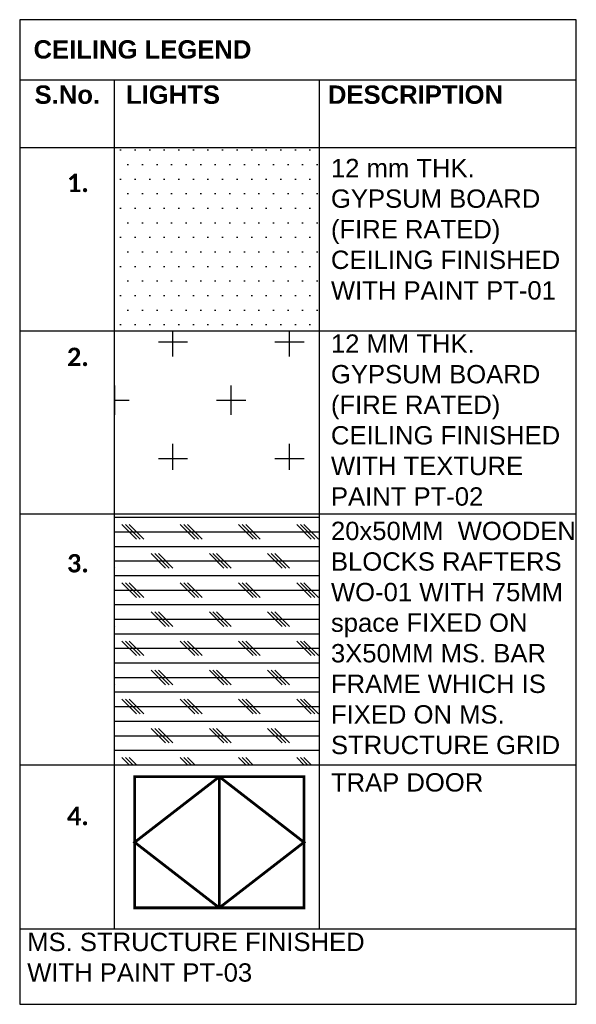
# Model space of a CAD drawing. Header units: millimetres. Extents: x -106827 to 92813, y -35754 to 7831.
# Tile 159 of 160: x 47452 to 50486, y -8551 to -3184. Entities that reach past the tile are written whole.
import ezdxf

# ---------------------------------------------------------------- set-up
doc = ezdxf.new("R2010")
doc.units = ezdxf.units.MM
doc.linetypes.add('HIDDEN', pattern=[0.375, 0.25, -0.125])
doc.layers.add('2020 HVAC TRAP DOOR', color=155, linetype='HIDDEN', lineweight=15)
for name, color, linetype in [('Elevation hatch', 7, 'Continuous'), ('kfc - title sheet', 7, 'Continuous'), ('M-HVAC-INSULATION', 7, 'Continuous')]:
    doc.layers.add(name, color=color, linetype=linetype)
doc.styles.get("Standard").update_dxf_attribs({"font": 'ARIALN.TTF'})

msp = doc.modelspace()

# ---------------------------------------------------------------- hatches: boundary and pattern name
at = {"layer": 'Elevation hatch', "true_color": 0x939598}
h = msp.add_hatch(dxfattribs=at)
h.set_pattern_fill('CORK', color=252, scale=25)
h.set_pattern_definition([(0, (48525.594, -5499.214), (0, 79.375), []), (135, (48565.28, -5538.9), (-158.75, -158.75), [112.253, -112.253]), (135, (48585.13, -5538.9), (-158.75, -158.75), [112.253, -112.253]), (135, (48604.97, -5538.9), (-158.75, -158.75), [112.253, -112.253])])
h.paths.add_polyline_path([(47966.9, -5878.2), (47966.9, -7245.1), (49084.3, -7245.1), (49084.3, -5878.2)])
at = {"layer": 'M-HVAC-INSULATION'}
h = msp.add_hatch(dxfattribs=at)
h.set_pattern_fill('DOTS', scale=50)
h.set_pattern_definition([(0, (-416.39, -6750.91), (39.6875, 79.375), [0, -79.375])])
h.paths.add_polyline_path([(47966.9, -3880.1), (47966.9, -4879.1), (49084.3, -4879.1), (49084.3, -3880.1)])
h = msp.add_hatch(dxfattribs=at)
h.set_pattern_fill('CROSS', scale=50)
h.set_pattern_definition([(0, (48525.58, -5258.1), (317.5, 317.5), [158.75, -476.25]), (90, (48604.96, -5337.47), (-317.5, 317.5), [158.75, -476.25])])
h.paths.add_polyline_path([(47966.9, -4879.1), (47966.9, -5637.1), (49084.3, -5637.1), (49084.3, -4879.1)])

# ---------------------------------------------------------------- linework, layer by layer
at = {"layer": '2020 HVAC TRAP DOOR', "ltscale": 150, "const_width": 14.9}
for points in [[(48540.5, -7310.4), (48079, -7667.7), (48540.5, -8025)], [(48540.5, -7310.4), (48540.5, -8025)], [(48540.5, -7310.4), (49002, -7667.7), (48540.5, -8025)]]:
    msp.add_lwpolyline(points, dxfattribs=at)
msp.add_lwpolyline([(48079, -8025), (49002, -8025), (49002, -7310.4), (48079, -7310.4)], close=True, dxfattribs=at)
at = {"layer": 'kfc - title sheet'}
for p, q in [((47452.3, -3510.6), (50486.3, -3510.6)), ((47966.9, -3510.6), (47966.7, -8140.4)), ((49084.4, -3510.6), (49084.2, -8140.4)), ((47452.3, -3880.1), (50486.3, -3880.1)), ((47452.3, -4879.1), (50486.3, -4879.1)), ((47452.3, -5878.2), (50486.3, -5878.2)), ((47452.3, -5878.2), (50486.3, -5878.2)), ((47452.3, -7245.1), (50486.3, -7245.1)), ((47452.3, -7245.1), (50486.3, -7245.1)), ((47452.3, -7245.1), (50486.3, -7245.1)), ((47452.3, -8140.4), (50486.3, -8140.4))]:
    msp.add_line(p, q, dxfattribs=at)
msp.add_lwpolyline([(50486.2, -8551), (50486.3, -3183.6), (47452.3, -3183.6), (47452.5, -8551)], close=True, dxfattribs=at)

# ---------------------------------------------------------------- texts
at = {"layer": 'kfc - title sheet', "char_height": 100}
for s, insert, width, attachment_point in [('\\pxql;{\\fArial|b1|i0|c0|p34;CEILING LEGEND}', (47527.9, -3295.6), 5922.8, 1), ('\\pxqc;{\\fArial|b1|i0|c0|p34;\\C7;S.No.}', (47711.9, -3592.9), 293.238, 5), ('\\pxqc;{\\fArial|b1|i0|c0|p34;\\C7;LIGHTS}', (48288.1, -3592.9), 293.238, 5), ('\\pxqc;{\\fArial|b1|i0|c0|p34;\\C7;DESCRIPTION}', (49609.7, -3592.9), 698.52, 5), ('\\pxt6;{\\fArial|b0|i0|c0|p34;\\C0;12 mm THK. GYPSUM BOARD (FIRE RATED) CEILING FINISHED WITH PAINT PT-01}', (49148.9, -4326.5), 1337.375, 4), ('{\\fCalibri Light|b1|i0|c0|p34;1.}', (47709.9, -4073.6), 289.813, 4), ('{\\fCalibri Light|b1|i0|c0|p34;2.}', (47709.9, -5022.1), 289.813, 4), ('{\\fArial|b0|i0|c0|p34;\\C0;12 MM THK. GYPSUM BOARD (FIRE RATED) CEILING FINISHED WITH TEXTURE PAINT PT-02}', (49148.9, -5366.7), 1337.348, 4), ('{\\fArial|b0|i0|c0|p34;\\C0;20x50MM  WOODEN BLOCKS RAFTERS WO-01 WITH 75MM space FIXED ON 3X50MM MS. BAR FRAME WHICH IS FIXED ON MS. STRUCTURE GRID }', (49148.9, -6554.5), 1398.953, 4), ('{\\fCalibri Light|b1|i0|c0|p34;3.}', (47709.9, -6147.3), 289.813, 4), ('{\\fArial|b0|i0|c0|p34;\\C0;TRAP DOOR}', (49148.8, -7291.1), 1398.953, 1), ('{\\fCalibri Light|b1|i0|c0|p34;4.}', (47709.9, -7525.1), 289.813, 4), ('\\pxql;{\\fArial|b0|i0|c0|p34;\\C0;MS. STRUCTURE FINISHED \\PWITH PAINT PT-03}', (47493.3, -8294.9), 3687.399, 4)]:
    msp.add_mtext(s, dxfattribs=dict(at, insert=insert, width=width, attachment_point=attachment_point))

doc.saveas('drawing.dxf')
